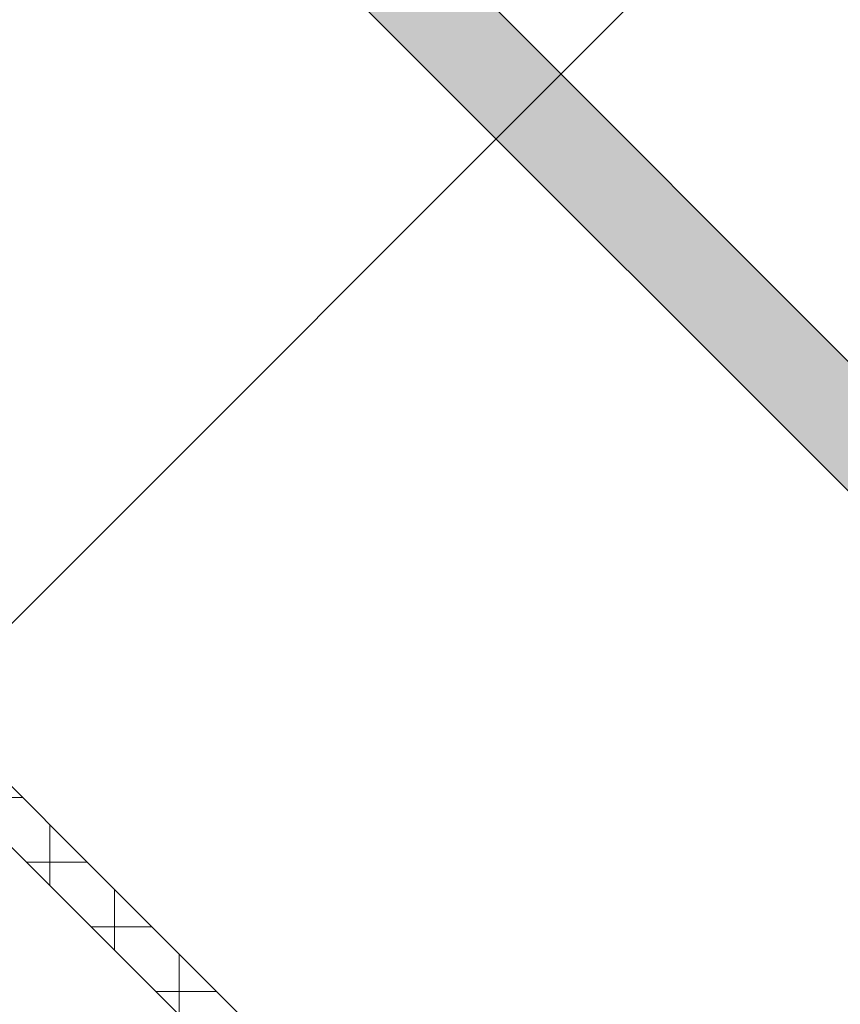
# Model space of a CAD drawing. Header units: metres. Extents: x -115250 to 1551995, y -140807 to 374743.
# Tile 108 of 205: x 114487 to 114502, y 78871 to 78889. Entities that reach past the tile are written whole.
import ezdxf

# ---------------------------------------------------------------- set-up
doc = ezdxf.new("R2010")
doc.units = ezdxf.units.M
doc.header["$LTSCALE"] = 100
doc.linetypes.add('0103aDVOJČERCHOVANÁ', pattern=[6.199999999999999, 3, -1, 0.1, -1, 0.1, -1])
doc.linetypes.add('{ Wide Dash }', pattern=[12, 4, -2, 4, -2])
for name, color, linetype, lineweight in [('010-pomocna', 30, 'Continuous', 15), ('910-dvere', 7, 'Continuous', 15), ('910-tenka', 4, 'Continuous', 15), ('MB-kreskowanie', 251, 'Continuous', 9), ('MB-profile', 7, 'Continuous', 9), ('MB-uszczelki_tworzywa', 251, 'Continuous', 9)]:
    doc.layers.add(name, color=color, linetype=linetype, lineweight=lineweight)

# ---------------------------------------------------------------- blocks, each defined once
blk = doc.blocks.new('K518730X')
at = {"layer": 'MB-kreskowanie'}
h = blk.add_hatch(dxfattribs=at)
h.set_pattern_fill('_U', color=256, scale=3, angle=314.9999999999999, style=0, double=1, pattern_type=0)
h.set_pattern_definition([(314.9999999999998, (-165.7994101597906, -281.3625498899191), (2.121320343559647, 2.121320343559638), []), (44.99999999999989, (-165.7994101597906, -281.3625498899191), (-2.121320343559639, 2.121320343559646), [])])
edge = h.paths.add_edge_path()
edge.add_arc((-48.5000000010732, 22.51713855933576), 0.9999999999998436, -1.3017142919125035e-11, 74.59590631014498, ccw=False)
edge.add_line((-47.50000000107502, 22.51713855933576), (-47.50000000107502, 16.32592252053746))
edge.add_arc((-48.20000000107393, 16.32592252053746), 0.6999999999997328, -114.00000000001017, -1.1596057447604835e-11, ccw=False)
edge.add_line((-48.48471565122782, 15.68644070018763), (-49.15673664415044, 15.98564372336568))
edge.add_arc((-48.7500000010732, 16.89918918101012), 1.000000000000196, -179.99999999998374, -113.99999999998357, ccw=False)
edge.add_line((-49.75000000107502, 16.89918918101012), (-49.75000000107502, 17.35218312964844))
edge.add_arc((-50.0500000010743, 17.35218312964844), 0.2999999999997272, -8.685458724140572e-11, 89.99999999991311)
edge.add_line((-50.0500000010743, 17.65218312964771), (-50.25000000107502, 17.65218312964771))
edge.add_arc((-50.2500000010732, 16.9521831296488), 0.7000000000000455, 90.00000000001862, 180.0000000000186)
edge.add_line((-50.95000000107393, 16.9521831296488), (-50.95000000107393, 15.79519627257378))
edge.add_arc((-50.45000000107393, 15.79519627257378), 0.5000000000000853, -179.9999999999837, -113.9999999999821)
edge.add_line((-50.65336832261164, 15.33842354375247), (-48.69326335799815, 14.46572858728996))
edge.add_arc((-49.10000000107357, 13.55218312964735), 1.000000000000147, 1.4722445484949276e-11, 66.0000000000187, ccw=False)
edge.add_line((-48.10000000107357, 13.55218312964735), (-48.10000000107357, 13.36319783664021))
edge.add_line((-48.10000000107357, 13.36319783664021), (-48.00951881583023, 13.18563508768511))
edge.add_arc((-48.18771669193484, 13.0948302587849), 0.200000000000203, -92.99786447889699, 27.002163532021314, ccw=False)
edge.add_line((-48.19817643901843, 12.89510396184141), (-48.27443124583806, 12.89909745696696))
edge.add_line((-48.27443124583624, 12.89909745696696), (-49.02320508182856, 11.60218312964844))
edge.add_arc((-48.85000000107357, 11.50218312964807), 0.2000000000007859, 150.0000000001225, 179.9999999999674)
edge.add_line((-49.0500000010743, 11.50218312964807), (-49.0500000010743, 11.30218312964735))
edge.add_arc((-48.65000000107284, 11.30218312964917), 0.4000000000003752, -179.9999999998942, -89.99999999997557)
edge.add_line((-48.65000000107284, 10.90218312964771), (-45.2500000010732, 10.90218312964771))
edge.add_arc((-45.2500000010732, 11.30218312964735), 0.3999999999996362, -90.00000000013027, -1.272221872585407e-14)
edge.add_line((-44.85000000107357, 11.30218312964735), (-44.85000000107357, 11.50218312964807))
edge.add_arc((-45.0500000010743, 11.50218312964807), 0.1999999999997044, 8.140947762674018e-11, 29.99999999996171)
edge.add_line((-44.87679492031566, 11.60218312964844), (-45.09675390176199, 11.98316326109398))
edge.add_line((-45.09675390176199, 11.98316326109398), (-45.77712995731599, 13.09799457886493))
edge.add_arc((-45.60641163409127, 13.2021831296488), 0.1999999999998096, -195.71540673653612, -148.60448916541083, ccw=False)
edge.add_arc((-45.5000000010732, 13.28160599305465), 0.3000000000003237, -179.99999999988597, -175.17170110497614, ccw=False)
edge.add_line((-45.8000000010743, 13.28160599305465), (-45.8000000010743, 25.15218312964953))
edge.add_arc((-46.20000000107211, 25.15218312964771), 0.4000000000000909, 3.255615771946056e-11, 104.5569322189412)
edge.add_line((-46.30053675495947, 25.5393424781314), (-47.54946324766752, 25.21502378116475))
edge.add_arc((-47.65000000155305, 25.60218312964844), 0.3999999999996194, -180.00000000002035, -75.44306778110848, ccw=False)
edge.add_line((-48.05000000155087, 25.60218312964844), (-48.05000000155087, 26.7021831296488))
edge.add_arc((-47.65000000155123, 26.7021831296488), 0.3999999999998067, -284.55693221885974, -179.99999999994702, ccw=False)
edge.add_line((-47.54946324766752, 27.08934247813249), (-46.30053675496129, 26.76502378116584))
edge.add_arc((-46.20000000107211, 27.15218312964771), 0.4000000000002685, -104.5569322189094, -1.272221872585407e-14)
edge.add_line((-45.8000000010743, 27.15218312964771), (-45.8000000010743, 39.02276026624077))
edge.add_arc((-45.5000000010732, 39.02276026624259), 0.300000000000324, 171.8469353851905, 179.9999999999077, ccw=False)
edge.add_arc((-45.60000004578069, 39.09999999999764), 0.1999999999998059, -211.3955108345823, -170.01027639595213, ccw=False)
edge.add_line((-45.77071836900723, 39.20418855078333), (-45.23246475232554, 40.08614490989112))
edge.add_line((-45.23246475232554, 40.0861449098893), (-44.87679492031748, 40.70218312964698))
edge.add_arc((-45.0500000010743, 40.80218312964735), 0.1999999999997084, -29.99999999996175, -8.143492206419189e-11)
edge.add_line((-44.85000000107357, 40.80218312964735), (-44.85000000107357, 41.00218312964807))
edge.add_arc((-45.2500000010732, 41.00218312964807), 0.3999999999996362, -1.272221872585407e-14, 84.0111267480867)
edge.add_line((-45.20826587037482, 41.39999999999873), (-48.69173413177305, 41.39999999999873))
edge.add_arc((-48.65000000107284, 41.00218312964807), 0.4000000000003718, 95.98887325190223, 179.9999999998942)
edge.add_line((-49.0500000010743, 41.00218312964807), (-49.0500000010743, 40.80218312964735))
edge.add_arc((-48.85000000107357, 40.80218312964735), 0.2000000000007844, -179.9999999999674, -150.0000000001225)
edge.add_line((-49.02320508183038, 40.7021831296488), (-48.2730196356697, 39.40282382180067))
edge.add_line((-48.2730196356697, 39.40282382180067), (-48.19176485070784, 39.40707916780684))
edge.add_arc((-48.18130510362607, 39.20735287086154), 0.2000000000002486, -27.002163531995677, 92.99786447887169, ccw=False)
edge.add_line((-48.00310722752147, 39.11654804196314), (-48.10000000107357, 38.92640301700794))
edge.add_line((-48.10000000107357, 38.92640301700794), (-48.10000000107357, 38.75218312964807))
edge.add_arc((-49.10000000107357, 38.75218312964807), 1.000000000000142, -66.00000000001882, -1.460875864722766e-11, ccw=False)
edge.add_line((-48.69326335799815, 37.83863767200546), (-50.65336832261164, 36.96594271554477))
edge.add_arc((-50.45000000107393, 36.50916998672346), 0.5000000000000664, 113.9999999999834, 180.0000000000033)
edge.add_line((-50.95000000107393, 36.50916998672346), (-50.95000000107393, 35.35218312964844))
edge.add_arc((-50.25000000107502, 35.35218312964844), 0.6999999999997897, 179.9999999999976, 270.0000000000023)
edge.add_line((-50.25000000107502, 34.65218312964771), (-50.0500000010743, 34.65218312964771))
edge.add_arc((-50.0500000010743, 34.95218312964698), 0.2999999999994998, -89.9999999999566, 4.342093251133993e-11)
edge.add_line((-49.75000000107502, 34.9521831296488), (-49.75000000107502, 35.40517707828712))
edge.add_arc((-48.7500000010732, 35.40517707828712), 1.000000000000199, 113.99999999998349, 179.9999999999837, ccw=False)
edge.add_line((-49.15673664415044, 36.31872253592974), (-48.48471565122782, 36.61792555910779))
edge.add_arc((-48.20000000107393, 35.97844373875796), 0.6999999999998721, -6.87805368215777e-12, 113.99999999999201, ccw=False)
edge.add_line((-47.50000000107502, 35.97844373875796), (-47.50000000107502, 29.78722769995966))
edge.add_arc((-48.5000000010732, 29.78722769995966), 0.9999999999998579, -74.59590631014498, 1.3017142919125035e-11, ccw=False)
edge.add_arc((-47.65000000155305, 26.7021831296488), 2.19999999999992, 105.4040936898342, 130.8322170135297)
edge.add_arc((-49.35000000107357, 28.66941468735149), 0.4000000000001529, -179.99999999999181, -49.16778298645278, ccw=False)
edge.add_line((-49.75000000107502, 28.66941468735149), (-49.75000000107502, 30.35218312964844))
edge.add_arc((-50.0500000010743, 30.35218312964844), 0.2999999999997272, -8.685458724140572e-11, 89.99999999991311)
edge.add_line((-50.0500000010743, 30.65218312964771), (-50.25000000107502, 30.65218312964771))
edge.add_arc((-50.2500000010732, 29.9521831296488), 0.7000000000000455, 90.00000000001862, 180)
edge.add_line((-50.95000000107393, 29.9521831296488), (-50.95000000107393, 22.35218312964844))
edge.add_arc((-50.25000000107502, 22.35218312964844), 0.6999999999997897, 179.9999999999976, 270.0000000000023)
edge.add_line((-50.25000000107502, 21.65218312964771), (-50.0500000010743, 21.65218312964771))
edge.add_arc((-50.0500000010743, 21.95218312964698), 0.2999999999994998, -89.9999999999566, 4.342093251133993e-11)
edge.add_line((-49.75000000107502, 21.9521831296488), (-49.75000000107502, 23.63495157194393))
edge.add_arc((-49.35000000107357, 23.63495157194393), 0.4000000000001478, 49.16778298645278, 179.9999999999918, ccw=False)
edge.add_arc((-47.65000000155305, 25.60218312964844), 2.199999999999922, -130.8322170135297, -105.4040936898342)
at = {"layer": 'MB-profile'}
h = blk.add_hatch(color=256, dxfattribs=at)
h.paths.add_polyline_path([(-44, 76.99999999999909), (-44.5, 76.49999999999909), (-44.5, 68.49999999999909), (-45, 67.99999999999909), (-53.5, 67.99999999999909), (-54, 67.49999999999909), (-54, 67.09999999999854), (-53.5, 66.59999999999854), (-50.99999999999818, 66.59999999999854), (-50.99999999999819, 54.19999999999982), (-50.80000000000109, 53.99999999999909), (-51, 53.79999999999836), (-51, 41.15416576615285), (-50.97924229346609, 41.02309080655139), (-50.64202002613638, 39.98509450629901), (-50.78234604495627, 39.62976612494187), (-50.93716841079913, 39.37761331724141), (-50.98962215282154, 37.87715251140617), (-50.57259635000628, 37.59051552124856), (-48.38675626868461, 38.5182525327), (-48.23666840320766, 38.65820121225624), (-48.10000000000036, 38.9264030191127), (-48.10000000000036, 39.02057713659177), (-48.14019237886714, 39.17057713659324), (-48.27424307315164, 39.40275974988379), (-48.36654881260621, 39.39792566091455), (-48.54474689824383, 39.48873048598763), (-49.48644189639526, 40.93893305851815), (-49.19763482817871, 41.39999999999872), (-45.10000000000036, 41.39999999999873), (-44.80000000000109, 41.09999999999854), (-44.80000000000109, 40.7947607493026), (-45.20911553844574, 40.12440380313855), (-45.75577489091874, 39.17756203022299), (-45.60000004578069, 38.89999999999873), (-42.8000000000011, 38.89999999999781), (-42.60000000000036, 39.09999999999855), (-42.60000000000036, 41.19999999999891), (-42.39999999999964, 41.39999999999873), (-14.47364070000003, 41.39999999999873), (-13.62004909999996, 40.92094279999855), (-12.86326070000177, 39.68090579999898), (-12.67904400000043, 39.37905719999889), (-11.82545331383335, 38.89999999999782), (-10.39999995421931, 38.89999999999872), (-10.24422510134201, 39.17756204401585), (-10.79088417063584, 40.12440332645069), (-11.20000000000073, 40.7947607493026), (-11.20000000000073, 41.09999999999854), (-10.89999999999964, 41.39999999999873), (-6.802365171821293, 41.39999999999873), (-6.513558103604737, 40.93893305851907), (-7.455253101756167, 39.48873048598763), (-7.76818754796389, 39.32926773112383), (-7.859807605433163, 39.17057713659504), (-7.899999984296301, 39.0205771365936), (-7.899999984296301, 38.92640298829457), (-7.763331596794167, 38.65820121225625), (-7.61324373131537, 38.51825253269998), (-5.427403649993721, 37.59051552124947), (-5.010377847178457, 37.87715251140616), (-5.062831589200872, 39.37761331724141), (-5.217653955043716, 39.62976612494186), (-5.357979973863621, 39.98509450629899), (-5.02075770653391, 41.0230908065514), (-5, 41.2383635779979), (-5.000000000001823, 55.39999999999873), (0, 55.39999999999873), (-3.552713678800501e-15, 58.59807621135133), (-1.500000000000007, 58.99999999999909), (-2, 58.99999999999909), (-2, 56.99999999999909), (-5, 56.99999999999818), (-5.000000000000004, 65.79999999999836), (-5.199999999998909, 65.99999999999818), (-4.999999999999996, 66.19999999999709), (-5, 74.99999999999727), (-2, 74.99999999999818), (-2, 72.99999999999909), (-1.500000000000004, 72.99999999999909), (0, 73.40192378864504), (0, 76.99999999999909)])
h.paths.add_polyline_path([(-7.100000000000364, 75.199999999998), (-6.600000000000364, 74.699999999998), (-6.600000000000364, 68.199999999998), (-7.100000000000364, 67.699999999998), (-7.600000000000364, 67.699999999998), (-8.100000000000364, 67.199999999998), (-8.100000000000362, 66.29999999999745), (-6.600000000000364, 66.29999999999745), (-6.60000000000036, 43.09999999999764), (-49.19999999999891, 43.09999999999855), (-49.19999999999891, 49.99999999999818), (-49, 49.99999999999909), (-49, 57.99999999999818), (-49.19999999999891, 57.99999999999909), (-49.19999999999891, 66.29999999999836), (-43.80000000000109, 66.29999999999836), (-42.80000000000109, 67.29999999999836), (-42.80000000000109, 74.699999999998), (-42.30000000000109, 75.199999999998)], flags=16)
blk.add_lwpolyline([(-42.39999999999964, 41.39999999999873), (-14.47364070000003, 41.39999999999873)], dxfattribs=at)
blk.add_lwpolyline([(-42.30000000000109, 75.199999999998), (-7.100000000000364, 75.199999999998), (-6.600000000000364, 74.699999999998), (-6.600000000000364, 68.199999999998), (-7.100000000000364, 67.699999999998), (-7.600000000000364, 67.699999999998), (-8.100000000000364, 67.199999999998), (-8.100000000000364, 66.29999999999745), (-6.600000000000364, 66.29999999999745), (-6.600000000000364, 43.09999999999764), (-49.19999999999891, 43.09999999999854), (-49.19999999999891, 49.99999999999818), (-49, 49.99999999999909), (-49, 57.99999999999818), (-49.19999999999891, 57.99999999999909), (-49.19999999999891, 66.29999999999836), (-43.80000000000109, 66.29999999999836), (-42.80000000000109, 67.29999999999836), (-42.80000000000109, 74.699999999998)], close=True, dxfattribs=at)
blk = doc.blocks.new('K718730X')
at = {"layer": 'MB-kreskowanie'}
h = blk.add_hatch(dxfattribs=at)
h.set_pattern_fill('_U', color=256, scale=3, angle=494.9999999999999, style=0, double=1, pattern_type=0)
h.set_pattern_definition([(134.9999999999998, (165.7994101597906, 358.3625498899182), (-2.121320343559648, -2.121320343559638), []), (224.9999999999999, (165.7994101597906, 358.3625498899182), (2.121320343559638, -2.121320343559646), [])])
edge = h.paths.add_edge_path()
edge.add_arc((48.5000000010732, 54.48286144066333), 0.9999999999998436, 179.999999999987, 254.59590631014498, ccw=False)
edge.add_line((47.50000000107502, 54.48286144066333), (47.50000000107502, 60.67407747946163))
edge.add_arc((48.20000000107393, 60.67407747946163), 0.6999999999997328, 65.99999999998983, 179.9999999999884, ccw=False)
edge.add_line((48.48471565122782, 61.31355929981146), (49.15673664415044, 61.01435627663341))
edge.add_arc((48.7500000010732, 60.10081081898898), 1.000000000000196, 1.63140612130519e-11, 66.00000000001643, ccw=False)
edge.add_line((49.75000000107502, 60.10081081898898), (49.75000000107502, 59.64781687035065))
edge.add_arc((50.0500000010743, 59.64781687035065), 0.2999999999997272, 179.9999999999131, 269.9999999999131)
edge.add_line((50.0500000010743, 59.34781687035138), (50.25000000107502, 59.34781687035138))
edge.add_arc((50.2500000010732, 60.04781687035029), 0.7000000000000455, 270.0000000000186, 360.0000000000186)
edge.add_line((50.95000000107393, 60.04781687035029), (50.95000000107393, 61.20480372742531))
edge.add_arc((50.45000000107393, 61.20480372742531), 0.5000000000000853, 1.628443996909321e-11, 66.0000000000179)
edge.add_line((50.65336832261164, 61.66157645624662), (48.69326335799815, 62.53427141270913))
edge.add_arc((49.10000000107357, 63.44781687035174), 1.000000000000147, 180.0000000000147, 246.00000000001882, ccw=False)
edge.add_line((48.10000000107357, 63.44781687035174), (48.10000000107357, 63.63680216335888))
edge.add_line((48.10000000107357, 63.63680216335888), (48.00951881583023, 63.81436491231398))
edge.add_arc((48.18771669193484, 63.90516974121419), 0.200000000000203, 87.00213552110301, 207.0021635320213, ccw=False)
edge.add_line((48.19817643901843, 64.10489603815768), (48.27443124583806, 64.10090254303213))
edge.add_line((48.27443124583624, 64.10090254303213), (49.02320508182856, 65.39781687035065))
edge.add_arc((48.85000000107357, 65.49781687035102), 0.2000000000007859, 330.0000000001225, 359.9999999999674)
edge.add_line((49.0500000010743, 65.49781687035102), (49.0500000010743, 65.69781687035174))
edge.add_arc((48.65000000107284, 65.69781687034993), 0.4000000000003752, 1.058488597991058e-10, 90.00000000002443)
edge.add_line((48.65000000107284, 66.09781687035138), (45.2500000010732, 66.09781687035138))
edge.add_arc((45.2500000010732, 65.69781687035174), 0.3999999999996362, 89.99999999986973, 180)
edge.add_line((44.85000000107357, 65.69781687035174), (44.85000000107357, 65.49781687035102))
edge.add_arc((45.0500000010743, 65.49781687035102), 0.1999999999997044, 180.0000000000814, 209.9999999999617)
edge.add_line((44.87679492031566, 65.39781687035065), (45.09675390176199, 65.01683673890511))
edge.add_line((45.09675390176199, 65.01683673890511), (45.77712995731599, 63.90200542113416))
edge.add_arc((45.60641163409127, 63.79781687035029), 0.1999999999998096, -15.715406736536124, 31.395510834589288, ccw=False)
edge.add_arc((45.5000000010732, 63.71839400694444), 0.3000000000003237, 1.1402789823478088e-10, 4.82829889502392, ccw=False)
edge.add_line((45.8000000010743, 63.71839400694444), (45.8000000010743, 51.84781687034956))
edge.add_arc((46.20000000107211, 51.84781687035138), 0.4000000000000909, 180.0000000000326, 284.5569322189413)
edge.add_line((46.30053675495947, 51.46065752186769), (47.54946324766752, 51.78497621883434))
edge.add_arc((47.65000000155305, 51.39781687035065), 0.3999999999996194, -2.029310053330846e-11, 104.55693221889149, ccw=False)
edge.add_line((48.05000000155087, 51.39781687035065), (48.05000000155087, 50.29781687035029))
edge.add_arc((47.65000000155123, 50.29781687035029), 0.3999999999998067, -104.55693221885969, 5.292122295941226e-11, ccw=False)
edge.add_line((47.54946324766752, 49.9106575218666), (46.30053675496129, 50.23497621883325))
edge.add_arc((46.20000000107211, 49.84781687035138), 0.4000000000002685, 75.44306778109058, 180)
edge.add_line((45.8000000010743, 49.84781687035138), (45.8000000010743, 37.97723973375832))
edge.add_arc((45.5000000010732, 37.97723973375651), 0.300000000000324, 351.8469353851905, 359.99999999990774, ccw=False)
edge.add_arc((45.60000004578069, 37.90000000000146), 0.1999999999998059, -31.39551083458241, 9.989723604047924, ccw=False)
edge.add_line((45.77071836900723, 37.79581144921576), (45.23246475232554, 36.91385509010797))
edge.add_line((45.23246475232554, 36.91385509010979), (44.87679492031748, 36.29781687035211))
edge.add_arc((45.0500000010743, 36.19781687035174), 0.1999999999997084, 150.0000000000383, 179.9999999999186)
edge.add_line((44.85000000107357, 36.19781687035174), (44.85000000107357, 35.99781687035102))
edge.add_arc((45.2500000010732, 35.99781687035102), 0.3999999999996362, 180, 264.0111267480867)
edge.add_line((45.20826587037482, 35.60000000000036), (48.69173413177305, 35.60000000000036))
edge.add_arc((48.65000000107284, 35.99781687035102), 0.4000000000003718, 275.9888732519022, 359.9999999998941)
edge.add_line((49.0500000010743, 35.99781687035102), (49.0500000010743, 36.19781687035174))
edge.add_arc((48.85000000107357, 36.19781687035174), 0.2000000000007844, 3.256887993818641e-11, 29.99999999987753)
edge.add_line((49.02320508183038, 36.29781687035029), (48.2730196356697, 37.59717617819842))
edge.add_line((48.2730196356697, 37.59717617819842), (48.19176485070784, 37.59292083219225))
edge.add_arc((48.18130510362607, 37.79264712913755), 0.2000000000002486, 152.9978364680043, 272.99786447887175, ccw=False)
edge.add_line((48.00310722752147, 37.88345195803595), (48.10000000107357, 38.07359698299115))
edge.add_line((48.10000000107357, 38.07359698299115), (48.10000000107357, 38.24781687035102))
edge.add_arc((49.10000000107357, 38.24781687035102), 1.000000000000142, 113.99999999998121, 179.9999999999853, ccw=False)
edge.add_line((48.69326335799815, 39.16136232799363), (50.65336832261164, 40.03405728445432))
edge.add_arc((50.45000000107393, 40.49083001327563), 0.5000000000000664, 293.9999999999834, 360.0000000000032)
edge.add_line((50.95000000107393, 40.49083001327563), (50.95000000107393, 41.64781687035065))
edge.add_arc((50.25000000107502, 41.64781687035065), 0.6999999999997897, 359.9999999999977, 450.0000000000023)
edge.add_line((50.25000000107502, 42.34781687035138), (50.0500000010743, 42.34781687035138))
edge.add_arc((50.0500000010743, 42.04781687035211), 0.2999999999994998, 90.00000000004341, 180.0000000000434)
edge.add_line((49.75000000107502, 42.04781687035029), (49.75000000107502, 41.59482292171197))
edge.add_arc((48.7500000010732, 41.59482292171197), 1.000000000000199, 293.9999999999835, 359.99999999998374, ccw=False)
edge.add_line((49.15673664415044, 40.68127746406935), (48.48471565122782, 40.3820744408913))
edge.add_arc((48.20000000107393, 41.02155626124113), 0.6999999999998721, 179.999999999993, 293.999999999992, ccw=False)
edge.add_line((47.50000000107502, 41.02155626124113), (47.50000000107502, 47.21277230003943))
edge.add_arc((48.5000000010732, 47.21277230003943), 0.9999999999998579, 105.40409368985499, 180.000000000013, ccw=False)
edge.add_arc((47.65000000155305, 50.29781687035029), 2.19999999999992, 285.4040936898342, 310.8322170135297)
edge.add_arc((49.35000000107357, 48.3305853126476), 0.4000000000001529, 8.185452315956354e-12, 130.8322170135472, ccw=False)
edge.add_line((49.75000000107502, 48.3305853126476), (49.75000000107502, 46.64781687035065))
edge.add_arc((50.0500000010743, 46.64781687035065), 0.2999999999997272, 179.9999999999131, 269.9999999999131)
edge.add_line((50.0500000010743, 46.34781687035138), (50.25000000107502, 46.34781687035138))
edge.add_arc((50.2500000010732, 47.04781687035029), 0.7000000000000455, 270.0000000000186, 360)
edge.add_line((50.95000000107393, 47.04781687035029), (50.95000000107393, 54.64781687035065))
edge.add_arc((50.25000000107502, 54.64781687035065), 0.6999999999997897, 359.9999999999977, 450.0000000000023)
edge.add_line((50.25000000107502, 55.34781687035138), (50.0500000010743, 55.34781687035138))
edge.add_arc((50.0500000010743, 55.04781687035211), 0.2999999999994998, 90.00000000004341, 180.0000000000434)
edge.add_line((49.75000000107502, 55.04781687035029), (49.75000000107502, 53.36504842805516))
edge.add_arc((49.35000000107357, 53.36504842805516), 0.4000000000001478, 229.1677829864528, 359.99999999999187, ccw=False)
edge.add_arc((47.65000000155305, 51.39781687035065), 2.199999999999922, 49.16778298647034, 74.5959063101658)
h = blk.add_hatch(dxfattribs=at)
h.set_pattern_fill('_USER', color=256, scale=1.2, angle=45, style=0, double=1, pattern_type=0)
h.set_pattern_definition([(45, (-9748.501640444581, -3079.291581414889), (-0.8485281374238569, 0.848528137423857), []), (135, (-9748.501640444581, -3079.291581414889), (-0.848528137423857, -0.8485281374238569), [])])
h.paths.add_polyline_path([(45.96496377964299, 50.45013079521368, -0.06554346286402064), (46.09437834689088, 50.43313206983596), (47.49829345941, 50.0574001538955, 0.4930532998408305), (47.75000000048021, 50.25060065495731), (47.75000000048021, 51.44939934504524, 0.4930532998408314), (47.49829345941, 51.64259984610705), (46.09437834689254, 51.26686793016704, -0.06539461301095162), (45.96526020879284, 51.24986920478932), (10.04271558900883, 51.24986920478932, -0.0655434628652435), (9.913301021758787, 51.266867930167), (8.509385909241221, 51.64259984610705, 0.4930532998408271), (8.257679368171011, 51.44939934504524), (8.257679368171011, 50.25060065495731, 0.4930532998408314), (8.509385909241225, 50.0574001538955), (9.913301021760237, 50.43313206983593, -0.06539461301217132), (10.04241915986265, 50.45013079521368)])
at = {"layer": 'MB-profile'}
h = blk.add_hatch(color=256, dxfattribs=at)
h.paths.add_polyline_path([(44, 0), (44.5, 0.5), (44.5, 8.5), (45, 9), (53.5, 9), (54, 9.499999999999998), (54, 9.900000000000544), (53.5, 10.40000000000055), (50.99999999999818, 10.40000000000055), (50.99999999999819, 22.79999999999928), (50.80000000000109, 23), (51, 23.20000000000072), (51, 35.8458342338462), (50.97924229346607, 35.97690919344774), (50.64202002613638, 37.01490549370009), (50.78234604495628, 37.37023387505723), (50.93716841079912, 37.62238668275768), (50.98962215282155, 39.12284748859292), (50.57259635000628, 39.40948447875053), (48.38675626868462, 38.48174746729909), (48.23666840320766, 38.34179878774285), (48.10000000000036, 38.07359698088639), (48.10000000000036, 37.97942286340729), (48.14019237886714, 37.8294228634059), (48.27424307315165, 37.59724025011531), (48.3665488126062, 37.60207433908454), (48.54474689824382, 37.51126951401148), (49.48644189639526, 36.06106694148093), (49.19763482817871, 35.60000000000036), (45.10000000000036, 35.60000000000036), (44.80000000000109, 35.90000000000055), (44.80000000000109, 36.1209258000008), (44.84392260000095, 36.2772087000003), (45.2091155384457, 36.87559619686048), (45.75577489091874, 37.82243796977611), (45.60000004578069, 38.10000000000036), (42.80000000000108, 38.10000000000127), (42.60000000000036, 37.90000000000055), (42.60000000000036, 35.80000000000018), (42.39999999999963, 35.60000000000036), (14.47364070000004, 35.60000000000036), (13.62004909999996, 36.07905720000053), (12.86326070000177, 37.31909420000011), (12.67904400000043, 37.62094280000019), (11.82545331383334, 38.10000000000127), (10.39999995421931, 38.10000000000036), (10.24422510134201, 37.82243795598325), (10.79088417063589, 36.87559667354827), (11.15607740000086, 36.27720870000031), (11.20000000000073, 36.1209258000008), (11.20000000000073, 35.90000000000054), (10.89999999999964, 35.60000000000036), (6.802365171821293, 35.60000000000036), (6.513558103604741, 36.06106694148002), (7.455253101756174, 37.51126951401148), (7.633451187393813, 37.60207433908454), (7.725756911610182, 37.59724025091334), (7.859807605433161, 37.82942286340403), (7.899999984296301, 37.97942286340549), (7.899999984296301, 38.07359701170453), (7.763331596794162, 38.34179878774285), (7.613243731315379, 38.48174746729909), (5.427403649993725, 39.40948447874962), (5.010377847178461, 39.12284748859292), (5.062831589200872, 37.62238668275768), (5.217653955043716, 37.37023387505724), (5.357979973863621, 37.0149054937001), (5.02075770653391, 35.97690919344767), (5, 35.76163642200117), (5.000000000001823, 21.60000000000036), (0, 21.60000000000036), (0, 18.40192378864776), (1.5, 18), (2, 18), (2, 20), (5, 20.00000000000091), (4.999999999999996, 11.20000000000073), (5.199999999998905, 11.00000000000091), (5, 10.800000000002), (5, 2.000000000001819), (2, 2.000000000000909), (2, 4), (1.500000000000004, 4), (0, 3.598076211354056), (-3.552713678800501e-15, -5.551115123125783e-17)])
h.paths.add_polyline_path([(7.100000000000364, 1.800000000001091), (6.600000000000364, 2.300000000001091), (6.600000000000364, 8.800000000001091), (7.100000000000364, 9.300000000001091), (7.600000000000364, 9.300000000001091), (8.100000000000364, 9.800000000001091), (8.100000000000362, 10.70000000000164), (6.600000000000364, 10.70000000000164), (6.60000000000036, 33.90000000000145), (49.19999999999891, 33.90000000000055), (49.19999999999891, 27.00000000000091), (49, 27), (49, 19.00000000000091), (49.19999999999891, 19), (49.19999999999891, 10.70000000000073), (43.80000000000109, 10.70000000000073), (42.80000000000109, 9.70000000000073), (42.80000000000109, 2.300000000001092), (42.30000000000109, 1.800000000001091)], flags=16)
blk.add_lwpolyline([(42.39999999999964, 35.60000000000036), (14.47364070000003, 35.60000000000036)], dxfattribs=at)
blk.add_lwpolyline([(42.30000000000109, 1.800000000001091), (7.100000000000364, 1.800000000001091), (6.600000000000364, 2.300000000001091), (6.600000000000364, 8.800000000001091), (7.100000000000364, 9.300000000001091), (7.600000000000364, 9.300000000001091), (8.100000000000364, 9.800000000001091), (8.100000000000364, 10.70000000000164), (6.600000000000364, 10.70000000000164), (6.600000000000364, 33.90000000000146), (49.19999999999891, 33.90000000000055), (49.19999999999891, 27.00000000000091), (49, 27), (49, 19.00000000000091), (49.19999999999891, 19), (49.19999999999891, 10.70000000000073), (43.80000000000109, 10.70000000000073), (42.80000000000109, 9.700000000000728), (42.80000000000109, 2.300000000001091)], close=True, dxfattribs=at)
at = {"layer": 'MB-uszczelki_tworzywa'}
blk.add_lwpolyline([(45.96496377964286, 50.45013079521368), (10.04271558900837, 50.45013079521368, 0.06554346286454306), (9.913301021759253, 50.43313206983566), (8.509385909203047, 50.05740015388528, -0.4930532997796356), (8.257679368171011, 50.25060065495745), (8.257679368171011, 51.44939934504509, -0.4930532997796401), (8.509385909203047, 51.64259984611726), (9.913301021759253, 51.26686793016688, 0.06554346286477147), (10.04271558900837, 51.24986920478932), (45.96496377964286, 51.24986920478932, 0.0655434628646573), (46.09437834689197, 51.26686793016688), (47.49829345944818, 51.64259984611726, -0.4930532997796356), (47.75000000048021, 51.44939934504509), (47.75000000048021, 50.25060065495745, -0.4930532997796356), (47.49829345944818, 50.05740015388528), (46.09437834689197, 50.43313206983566, 0.06554346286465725), (45.96496377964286, 50.45013079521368)], format="xyb", close=True, dxfattribs=at)

msp = doc.modelspace()

# ---------------------------------------------------------------- linework, layer by layer
at = {"layer": '010-pomocna', "color": 0, "linetype": '{ Wide Dash }', "flags": 128}
for points in [[(116926.6947612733, 73944.27515027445), (116926.6947612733, 74409.31818544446, 0.4142161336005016), (111276.4844238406, 80059.47892152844), (109626.6749858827, 80059.47892152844)], [(116826.6947612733, 73944.27515027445), (116826.6947612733, 74409.31818544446, 0.4142161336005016), (111276.4853017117, 79959.47892153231), (109626.6749858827, 79959.47892152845)]]:
    msp.add_lwpolyline(points, format="xyb", dxfattribs=at)
at = {"layer": '910-dvere', "color": 0, "linetype": 'Continuous'}
msp.add_lwpolyline([(114520.2200668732, 78911.41744083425), (114467.1756332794, 78858.3730072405), (115725.8374160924, 77599.71122442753), (115778.8818496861, 77652.75565802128)], close=True, dxfattribs=at)
at = {"layer": '910-tenka', "color": 0, "linetype": '0103aDVOJČERCHOVANÁ', "flags": 128}
msp.add_lwpolyline([(117006.2224123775, 74490.31751234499, 0.4103753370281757), (111284.828516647, 80139.54091076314), (109626.6749858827, 80139.47892152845)], format="xyb", dxfattribs=at)

# ---------------------------------------------------------------- block references
at = {"xscale": -1}
for name, p, rotation in [('K518730X', (114448.6922669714, 78875.23258985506), 314.9999999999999), ('K718730X', (114503.1394891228, 78929.67981200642), 134.9999999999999)]:
    msp.add_blockref(name, p, dxfattribs=dict(at, rotation=rotation))

doc.saveas('drawing.dxf')
